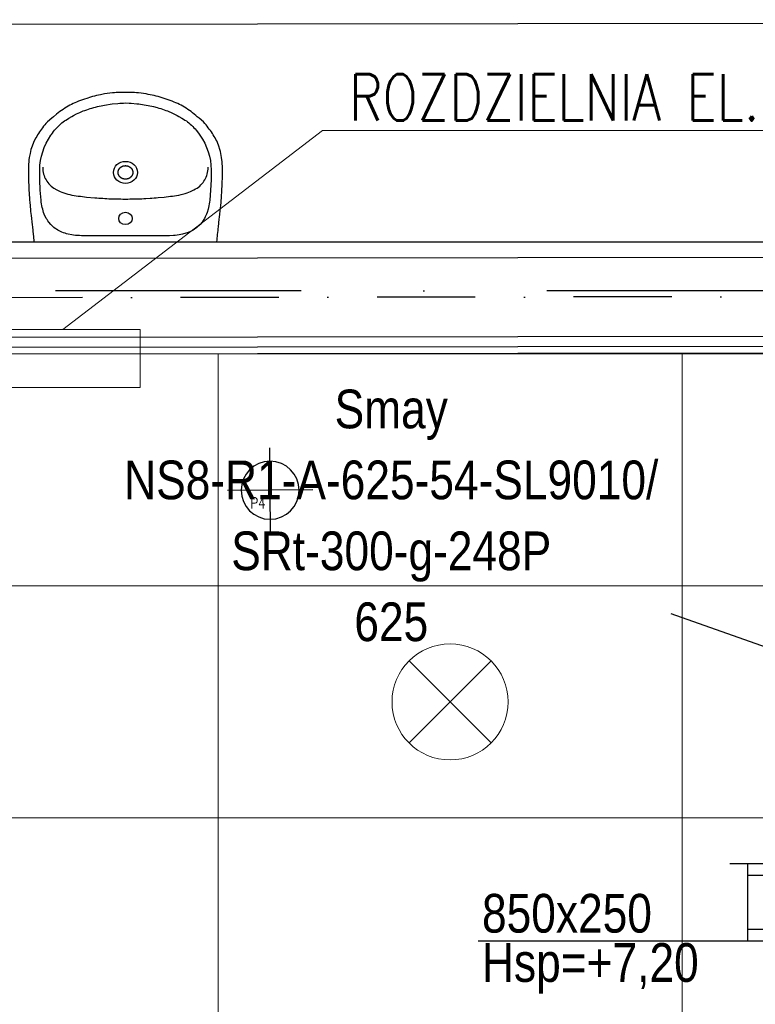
# Model space of a CAD drawing. Header units: millimetres. Extents: x -32221 to 212500, y 31663 to 93766.
# Tile 24 of 256: x 16310 to 18212, y 45913 to 48459. Entities that reach past the tile are written whole.
import ezdxf
from ezdxf.enums import TextEntityAlignment as Align

# ---------------------------------------------------------------- set-up
doc = ezdxf.new("R2010")
doc.units = ezdxf.units.MM
doc.linetypes.add('DASHDOTX2', pattern=[50.8, 25.4, -12.7, 0, -12.7])
doc.layers.get('0').update_dxf_attribs({"color": 251})
for name, color, linetype in [('DVM_LPIT', 251, 'Continuous'), ('FLUID-N', 251, 'Continuous'), ('FLUID-W', 251, 'Continuous'), ('FLUID-W-100-INF', 251, 'Continuous'), ('osie', 251, 'Continuous'), ('Sciany', 251, 'Continuous')]:
    doc.layers.add(name, color=color, linetype=linetype)
for name, color, linetype, lineweight in [('kasetony', 251, 'Continuous', 5), ('lampy', 251, 'Continuous', 9), ('opis', 251, 'Continuous', 15), ('urządzenia', 251, 'Continuous', 15)]:
    doc.layers.add(name, color=color, linetype=linetype, lineweight=lineweight)
doc.styles.add('DVM_DEFAULT', font='romans.shx', dxfattribs={"bigfont": 'whgtxt.shx'})
doc.styles.add('FDBES', font='simplex.shx')
doc.styles.get("Standard").update_dxf_attribs({"font": 'ARIALN.TTF'})
doc.dimstyles.new('FDBES', dxfattribs={"dimscale": 50, "dimtxt": 4, "dimasz": 2.5, "dimexe": 0.8, "dimexo": 2, "dimgap": 1, "dimtad": 1, "dimdsep": 46, "dimtxsty": 'FDBES', "dimcen": 2.5, "dimclrd": 4, "dimclre": 5, "dimadec": 0, "dimazin": 0, "dimtfac": 1, "dimtmove": 0, "dimatfit": 3, "dimfxl": 1, "dimarcsym": 0})

# ---------------------------------------------------------------- blocks, each defined once
blk = doc.blocks.new('PIPE_PIT')
at = {"layer": 'DVM_LPIT', "color": 0}
for p, q in [((0, 110), (0, -110)), ((110, 0), (-110, 0))]:
    blk.add_line(p, q, dxfattribs=at)
blk.add_circle((0, 0), 75, dxfattribs=at)
at = {"layer": 'DVM_LPIT', "color": 0, "style": 'DVM_DEFAULT', "width": 0.8}
for tag, p in [('$P', (-31.7, 8.5)), ('$N', (33.8, -38.2))]:
    blk.add_attdef(tag, text='', height=28, dxfattribs=at).set_placement(p, align=Align.BOTTOM_CENTER)
blk = doc.blocks.new('*U362')
at = {"color": 14, "linetype": 'Continuous', "lineweight": -2}
for p, q in [((-100, 470), (-100, -470)), ((100, 470), (100, -470))]:
    blk.add_line(p, q, dxfattribs=at)
at = {"color": 0, "linetype": 'ByBlock', "lineweight": -2}
for p, q in [((100, 425), (-100, 425)), ((-100, -425), (100, -425))]:
    blk.add_line(p, q, dxfattribs=at)
at = {"color": 1, "linetype": 'Continuous', "lineweight": -3}
for p, q in [((-70, 425), (-70, -425)), ((70, 425), (70, -425))]:
    blk.add_line(p, q, dxfattribs=at)
blk = doc.blocks.new('*U34')
at = {"color": 0, "insert": (-1349.1, 473.7), "char_height": 100, "width": 1600, "attachment_point": 5, "line_spacing_factor": 1.1}
blk.add_mtext('Smay\\PNS8-R1-A-625-54-SL9010/ SRt-300-g-248P\\P625', dxfattribs=at)
blk.add_mtext('Smay\\PNS8-R1-A-625-54-SL9010/ SRt-300-g-248P\\P625', dxfattribs=at)
blk.add_mtext('Smay\\PNS8-R1-A-625-54-SL9010/ SRt-300-g-248P\\P625', dxfattribs=at)
blk.add_mtext('Smay\\PNS8-R1-A-625-54-SL9010/ SRt-300-g-248P\\P625', dxfattribs=at)
blk.add_mtext('Smay\\PNS8-R1-A-625-54-SL9010/ SRt-300-g-248P\\P625', dxfattribs=at)
blk.add_mtext('Smay\\PNS8-R1-A-625-54-SL9010/ SRt-300-g-248P\\P625', dxfattribs=at)
blk.add_mtext('Smay\\PNS8-R1-A-625-54-SL9010/ SRt-300-g-248P\\P625', dxfattribs=at)
blk.add_mtext('Smay\\PNS8-R1-A-625-54-SL9010/ SRt-300-g-248P\\P625', dxfattribs=at)
blk.add_mtext('Smay\\PNS8-R1-A-625-54-SL9010/ SRt-300-g-248P\\P625', dxfattribs=at)
blk.add_mtext('Smay\\PNS8-R1-A-625-54-SL9010/ SRt-300-g-248P\\P625', dxfattribs=at)
blk.add_mtext('Smay\\PNS8-R1-A-625-54-SL9010/ SRt-300-g-248P\\P625', dxfattribs=at)
blk.add_mtext('Smay\\PNS8-R1-A-625-54-SL9010/ SRt-300-g-248P\\P625', dxfattribs=at)
blk.add_mtext('Smay\\PNS8-R1-A-625-54-SL9010/ SRt-300-g-248P\\P625', dxfattribs=at)
blk.add_mtext('Smay\\PNS8-R1-A-625-54-SL9010/ SRt-300-g-248P\\P625', dxfattribs=at)
blk.add_mtext('Smay\\PNS8-R1-A-625-54-SL9010/ SRt-300-g-248P\\P625', dxfattribs=at)
blk.add_mtext('Smay\\PNS8-R1-A-625-54-SL9010/ SRt-300-g-248P\\P625', dxfattribs=at)
blk.add_mtext('Smay\\PNS8-R1-A-625-54-SL9010/ SRt-300-g-248P\\P625', dxfattribs=at)
blk.add_mtext('Smay\\PNS8-R1-A-625-54-SL9010/ SRt-300-g-248P\\P625', dxfattribs=at)
blk.add_mtext('Smay\\PNS8-R1-A-625-54-SL9010/ SRt-300-g-248P\\P625', dxfattribs=at)
at = {"color": 0}
blk.add_leader([(0, 0), (-625.6, 219.7)], dimstyle='FDBES', override={"dimscale": 25, "dimclrd": 0, "dimclre": 0}, dxfattribs=at)
blk.add_leader([(0, 0), (-625.6, 219.7)], dimstyle='FDBES', override={"dimscale": 25, "dimclrd": 0, "dimclre": 0}, dxfattribs=at)
blk.add_leader([(0, 0), (-625.6, 219.7)], dimstyle='FDBES', override={"dimscale": 25, "dimclrd": 0, "dimclre": 0}, dxfattribs=at)
blk.add_leader([(0, 0), (-625.6, 219.7)], dimstyle='FDBES', override={"dimscale": 25, "dimclrd": 0, "dimclre": 0}, dxfattribs=at)
blk.add_leader([(0, 0), (-625.6, 219.7)], dimstyle='FDBES', override={"dimscale": 25, "dimclrd": 0, "dimclre": 0}, dxfattribs=at)
blk.add_leader([(0, 0), (-625.6, 219.7)], dimstyle='FDBES', override={"dimscale": 25, "dimclrd": 0, "dimclre": 0}, dxfattribs=at)
blk.add_leader([(0, 0), (-625.6, 219.7)], dimstyle='FDBES', override={"dimscale": 25, "dimclrd": 0, "dimclre": 0}, dxfattribs=at)
blk.add_leader([(0, 0), (-625.6, 219.7)], dimstyle='FDBES', override={"dimscale": 25, "dimclrd": 0, "dimclre": 0}, dxfattribs=at)
blk.add_leader([(0, 0), (-625.6, 219.7)], dimstyle='FDBES', override={"dimscale": 25, "dimclrd": 0, "dimclre": 0}, dxfattribs=at)
blk.add_leader([(0, 0), (-625.6, 219.7)], dimstyle='FDBES', override={"dimscale": 25, "dimclrd": 0, "dimclre": 0}, dxfattribs=at)
blk.add_leader([(0, 0), (-625.6, 219.7)], dimstyle='FDBES', override={"dimscale": 25, "dimclrd": 0, "dimclre": 0}, dxfattribs=at)
blk.add_leader([(0, 0), (-625.6, 219.7)], dimstyle='FDBES', override={"dimscale": 25, "dimclrd": 0, "dimclre": 0}, dxfattribs=at)
blk.add_leader([(0, 0), (-625.6, 219.7)], dimstyle='FDBES', override={"dimscale": 25, "dimclrd": 0, "dimclre": 0}, dxfattribs=at)
blk.add_leader([(0, 0), (-625.6, 219.7)], dimstyle='FDBES', override={"dimscale": 25, "dimclrd": 0, "dimclre": 0}, dxfattribs=at)
blk.add_leader([(0, 0), (-625.6, 219.7)], dimstyle='FDBES', override={"dimscale": 25, "dimclrd": 0, "dimclre": 0}, dxfattribs=at)
blk.add_leader([(0, 0), (-625.6, 219.7)], dimstyle='FDBES', override={"dimscale": 25, "dimclrd": 0, "dimclre": 0}, dxfattribs=at)
blk.add_leader([(0, 0), (-625.6, 219.7)], dimstyle='FDBES', override={"dimscale": 25, "dimclrd": 0, "dimclre": 0}, dxfattribs=at)
blk.add_leader([(0, 0), (-625.6, 219.7)], dimstyle='FDBES', override={"dimscale": 25, "dimclrd": 0, "dimclre": 0}, dxfattribs=at)
blk.add_leader([(0, 0), (-625.6, 219.7)], dimstyle='FDBES', override={"dimscale": 25, "dimclrd": 0, "dimclre": 0}, dxfattribs=at)

msp = doc.modelspace()

# ---------------------------------------------------------------- linework, layer by layer
msp.add_line((16207.625, 47884.762), (25489.956, 47884.762))
for points in [[(16833.388, 48031.884), (16833.388, 48032.351), (16833.642, 48037.022), (16833.896, 48041.459), (16834.15, 48046.13), (16834.15, 48050.567), (16834.404, 48055.237), (16834.404, 48076.722), (16834.15, 48080.692), (16833.896, 48084.895), (16833.642, 48090.967), (16832.118, 48102.176), (16831.357, 48107.547), (16830.087, 48112.918), (16829.071, 48117.823), (16827.801, 48122.727), (16824.754, 48132.068), (16821.199, 48140.942), (16819.419, 48145.145), (16817.39, 48149.115), (16815.105, 48153.085), (16813.073, 48157.055), (16810.534, 48160.792), (16808.248, 48164.762), (16805.709, 48168.498), (16803.17, 48172.001), (16800.374, 48175.737), (16797.583, 48179.24), (16794.79, 48182.977), (16791.997, 48186.48), (16788.949, 48190.216), (16785.14, 48194.186), (16773.966, 48204.461), (16769.396, 48207.731), (16765.331, 48211.234), (16761.27, 48214.737), (16757.207, 48218.006), (16753.144, 48221.042), (16748.827, 48224.078), (16744.764, 48226.88), (16740.447, 48229.682), (16727.496, 48237.389), (16722.926, 48239.49), (16718.609, 48241.826), (16714.038, 48243.927), (16709.721, 48245.796), (16704.388, 48247.897), (16699.31, 48249.766), (16693.977, 48251.634), (16688.898, 48253.502), (16683.82, 48255.137), (16678.487, 48256.771), (16673.408, 48258.406), (16668.329, 48259.807), (16662.997, 48260.975), (16657.918, 48262.376), (16647.761, 48264.711), (16642.428, 48265.646), (16637.349, 48266.58), (16617.035, 48269.382), (16611.956, 48269.849), (16606.877, 48270.083), (16601.798, 48270.55), (16596.974, 48270.783), (16570.056, 48270.783), (16564.978, 48270.55), (16559.899, 48270.083), (16554.82, 48269.849), (16549.742, 48269.382), (16529.427, 48266.58), (16519.27, 48264.711), (16513.937, 48263.544), (16508.858, 48262.376), (16503.78, 48260.975), (16498.701, 48259.807), (16493.368, 48258.406), (16483.211, 48255.137), (16477.878, 48253.502), (16472.799, 48251.634), (16467.467, 48249.766), (16462.388, 48247.897), (16457.309, 48245.796), (16452.739, 48243.927), (16448.168, 48241.826), (16443.851, 48239.49), (16439.28, 48237.389), (16426.329, 48229.682), (16422.266, 48226.88), (16417.949, 48224.078), (16413.886, 48221.042), (16409.57, 48218.006), (16405.507, 48214.737), (16397.381, 48207.731), (16392.81, 48204.461), (16381.637, 48194.186), (16377.828, 48190.216), (16375.034, 48186.48), (16371.987, 48182.977), (16369.194, 48179.24), (16366.401, 48175.737), (16363.861, 48172.001), (16361.068, 48168.498), (16358.529, 48164.762), (16356.243, 48160.792), (16353.958, 48157.055), (16351.672, 48153.085), (16347.609, 48145.145), (16345.578, 48140.942), (16342.023, 48132.068), (16340.499, 48127.397), (16339.23, 48122.727), (16337.706, 48117.823), (16336.69, 48112.918), (16334.659, 48102.176), (16333.897, 48096.572), (16333.389, 48090.967), (16332.881, 48084.895), (16332.627, 48080.692), (16332.373, 48076.722), (16332.373, 48055.237), (16332.627, 48050.567), (16332.881, 48046.13), (16332.881, 48041.459), (16333.135, 48037.022), (16333.389, 48032.351), (16333.389, 48031.884), (16333.643, 48028.849), (16333.643, 48024.412), (16333.897, 48019.974), (16335.167, 47996.622), (16335.674, 47991.718), (16335.928, 47987.047), (16337.96, 47967.431), (16338.214, 47962.527), (16338.722, 47957.623), (16339.484, 47952.719), (16342.023, 47928.198), (16342.784, 47923.294), (16344.816, 47903.678), (16345.324, 47899.007), (16345.832, 47894.103), (16346.594, 47889.433), (16346.848, 47884.762), (16819.929, 47884.762), (16820.437, 47889.433), (16820.943, 47894.103), (16821.453, 47899.007), (16821.961, 47903.678), (16822.466, 47908.582), (16822.977, 47913.486), (16823.485, 47918.39), (16824.246, 47923.294), (16826.278, 47942.91), (16827.04, 47947.814), (16829.579, 47972.335), (16829.833, 47977.239), (16830.849, 47987.047), (16831.103, 47991.718), (16831.61, 47996.622), (16832.118, 48005.963), (16832.626, 48010.633), (16832.88, 48015.304), (16832.88, 48019.974), (16833.388, 48028.849)], [(16583.515, 48243.46), (16593.165, 48242.993), (16598.243, 48242.76), (16612.718, 48241.359), (16617.796, 48240.892), (16632.271, 48238.79), (16637.095, 48237.856), (16641.92, 48237.155), (16646.745, 48236.221), (16651.316, 48235.053), (16656.141, 48233.886), (16665.282, 48231.55), (16670.107, 48230.149), (16674.678, 48228.982), (16678.995, 48227.347), (16683.566, 48225.946), (16688.136, 48224.311), (16692.453, 48222.676), (16705.404, 48217.072), (16717.593, 48210.767), (16721.656, 48208.431), (16729.274, 48203.761), (16733.337, 48201.192), (16737.4, 48199.09), (16741.209, 48196.755), (16744.256, 48194.653), (16747.557, 48191.851), (16751.112, 48188.815), (16754.413, 48185.779), (16757.461, 48182.743), (16760.762, 48179.474), (16763.555, 48176.204), (16766.602, 48172.702), (16772.189, 48165.696), (16775.998, 48160.091), (16782.6, 48150.049), (16788.441, 48139.541), (16793.52, 48128.565), (16797.583, 48117.356), (16800.63, 48105.913), (16803.17, 48094.236), (16804.439, 48082.56), (16804.945, 48070.65), (16804.945, 48044.495), (16803.678, 48018.34), (16801.392, 47992.185), (16800.884, 47987.281), (16800.123, 47982.377), (16799.361, 47977.706), (16798.345, 47973.035), (16797.329, 47968.598), (16794.79, 47960.191), (16793.266, 47956.221), (16791.743, 47952.485), (16789.965, 47948.749), (16787.934, 47945.012), (16785.899, 47941.743), (16783.87, 47938.24), (16781.585, 47935.204), (16776.506, 47929.132), (16773.966, 47926.563), (16770.919, 47923.761), (16768.126, 47921.426), (16765.079, 47919.091), (16761.778, 47916.755), (16758.476, 47914.887), (16754.921, 47912.785), (16751.366, 47911.151), (16747.557, 47909.516), (16743.494, 47907.881), (16739.685, 47906.48), (16731.051, 47904.145), (16726.735, 47903.211), (16722.164, 47902.277), (16717.339, 47901.576), (16712.514, 47901.109), (16707.435, 47900.642), (16697.278, 47900.175), (16469.752, 47900.175), (16464.42, 47900.408), (16459.341, 47900.642), (16454.262, 47901.109), (16449.437, 47901.576), (16444.867, 47902.277), (16435.725, 47904.145), (16431.408, 47905.312), (16427.345, 47906.48), (16423.282, 47907.881), (16419.219, 47909.516), (16415.664, 47911.151), (16411.855, 47912.785), (16408.554, 47914.887), (16404.999, 47916.755), (16401.952, 47919.091), (16398.65, 47921.426), (16395.857, 47923.761), (16393.064, 47926.563), (16390.271, 47929.132), (16385.192, 47935.204), (16382.906, 47938.24), (16380.875, 47941.743), (16378.843, 47945.012), (16373.511, 47956.221), (16371.987, 47960.191), (16369.448, 47968.598), (16368.432, 47973.035), (16367.416, 47977.706), (16366.655, 47982.377), (16365.893, 47987.281), (16365.385, 47992.185), (16363.099, 48018.34), (16361.83, 48044.495), (16361.83, 48070.65), (16362.338, 48082.56), (16363.861, 48094.236), (16366.147, 48105.913), (16369.448, 48117.356), (16373.511, 48128.565), (16378.336, 48139.541), (16384.176, 48150.049), (16390.778, 48160.091), (16392.048, 48161.959), (16394.841, 48165.696), (16397.381, 48169.199), (16400.174, 48172.702), (16403.221, 48176.204), (16409.316, 48182.743), (16419.219, 48191.851), (16422.52, 48194.653), (16425.821, 48196.755), (16429.63, 48199.09), (16433.44, 48201.192), (16437.502, 48203.761), (16445.121, 48208.431), (16449.183, 48210.767), (16457.309, 48214.97), (16461.626, 48217.072), (16465.689, 48218.94), (16474.323, 48222.676), (16478.894, 48224.311), (16483.211, 48225.946), (16487.782, 48227.347), (16492.352, 48228.982), (16496.923, 48230.149), (16501.494, 48231.55), (16506.065, 48232.718), (16510.89, 48233.886), (16515.461, 48235.053), (16520.285, 48236.221), (16525.11, 48237.155), (16529.681, 48237.856), (16534.506, 48238.79), (16544.155, 48240.191), (16549.234, 48240.892), (16563.708, 48242.293), (16568.787, 48242.76), (16578.436, 48243.227)], [(16602.56, 48063.878), (16602.56, 48061.309), (16602.306, 48061.075), (16602.306, 48059.908), (16602.052, 48059.908), (16602.052, 48059.207), (16601.798, 48058.974), (16601.798, 48058.507), (16601.545, 48058.273), (16601.545, 48057.572), (16601.291, 48057.572), (16601.291, 48057.105), (16601.037, 48056.872), (16601.037, 48056.638), (16600.783, 48056.405), (16600.783, 48055.938), (16600.529, 48055.938), (16600.529, 48055.704), (16600.275, 48055.471), (16600.275, 48055.237), (16600.021, 48055.004), (16600.021, 48054.77), (16599.513, 48054.303), (16599.513, 48054.07), (16599.005, 48053.602), (16599.005, 48053.369), (16598.751, 48053.369), (16598.751, 48053.135), (16598.243, 48052.668), (16598.243, 48052.435), (16597.989, 48052.435), (16597.989, 48052.201), (16597.736, 48051.968), (16597.482, 48051.968), (16597.482, 48051.734), (16596.974, 48051.267), (16596.72, 48051.267), (16596.72, 48051.034), (16596.212, 48050.567), (16595.958, 48050.567), (16595.958, 48050.333), (16595.704, 48050.333), (16594.688, 48049.399), (16594.434, 48049.399), (16594.434, 48049.165), (16593.926, 48049.165), (16593.419, 48048.698), (16593.165, 48048.698), (16592.657, 48048.231), (16592.149, 48048.231), (16592.149, 48047.998), (16591.641, 48047.998), (16591.133, 48047.531), (16590.625, 48047.531), (16590.371, 48047.297), (16589.864, 48047.297), (16589.61, 48047.064), (16589.102, 48047.064), (16588.848, 48046.83), (16588.086, 48046.83), (16588.086, 48046.597), (16586.816, 48046.597), (16586.562, 48046.363), (16584.531, 48046.363), (16584.277, 48046.13), (16582.753, 48046.13), (16582.499, 48046.363), (16580.468, 48046.363), (16580.214, 48046.597), (16579.198, 48046.597), (16578.944, 48046.83), (16578.183, 48046.83), (16577.929, 48047.064), (16577.421, 48047.064), (16577.167, 48047.297), (16576.913, 48047.297), (16576.659, 48047.531), (16576.151, 48047.531), (16575.897, 48047.764), (16575.643, 48047.764), (16575.389, 48047.998), (16575.135, 48047.998), (16574.881, 48048.231), (16574.627, 48048.231), (16574.373, 48048.465), (16574.119, 48048.465), (16573.866, 48048.698), (16573.612, 48048.698), (16573.612, 48048.932), (16573.358, 48048.932), (16573.104, 48049.165), (16572.85, 48049.165), (16572.85, 48049.399), (16572.596, 48049.399), (16572.088, 48049.866), (16571.834, 48049.866), (16571.834, 48050.1), (16571.58, 48050.1), (16571.072, 48050.567), (16570.818, 48050.567), (16570.818, 48050.8), (16570.564, 48051.034), (16570.31, 48051.034), (16570.31, 48051.267), (16570.056, 48051.267), (16569.803, 48051.501), (16569.803, 48051.734), (16569.549, 48051.734), (16569.549, 48051.968), (16569.041, 48052.435), (16568.787, 48052.435), (16568.787, 48052.668), (16568.279, 48053.135), (16568.279, 48053.369), (16567.771, 48053.836), (16567.771, 48054.07), (16567.517, 48054.07), (16567.517, 48054.303), (16567.263, 48054.537), (16567.263, 48054.77), (16567.009, 48055.004), (16567.009, 48055.237), (16566.501, 48055.704), (16566.501, 48056.171), (16566.247, 48056.171), (16566.247, 48056.638), (16565.994, 48056.872), (16565.994, 48057.105), (16565.74, 48057.339), (16565.74, 48057.806), (16565.486, 48058.039), (16565.486, 48058.507), (16565.232, 48058.74), (16565.232, 48059.207), (16564.978, 48059.441), (16564.978, 48060.141), (16564.724, 48060.375), (16564.724, 48061.776), (16564.47, 48062.009), (16564.47, 48065.512), (16564.724, 48065.746), (16564.724, 48066.914), (16564.978, 48067.147), (16564.978, 48068.081), (16565.232, 48068.315), (16565.232, 48068.782), (16565.486, 48069.015), (16565.486, 48069.482), (16565.74, 48069.716), (16565.74, 48070.183), (16565.994, 48070.183), (16565.994, 48070.65), (16566.247, 48070.884), (16566.247, 48071.117), (16566.501, 48071.351), (16566.501, 48071.818), (16567.009, 48072.285), (16567.009, 48072.752), (16567.263, 48072.752), (16567.263, 48072.985), (16567.771, 48073.452), (16567.771, 48073.686), (16568.279, 48074.153), (16568.279, 48074.386), (16568.533, 48074.386), (16568.533, 48074.62), (16569.041, 48075.087), (16569.041, 48075.321), (16569.295, 48075.321), (16569.549, 48075.554), (16569.549, 48075.788), (16569.803, 48075.788), (16569.803, 48076.021), (16570.056, 48076.021), (16570.31, 48076.255), (16570.31, 48076.488), (16570.564, 48076.488), (16570.564, 48076.722), (16570.818, 48076.722), (16571.072, 48076.955), (16571.072, 48077.189), (16571.326, 48077.189), (16571.834, 48077.656), (16572.088, 48077.656), (16572.088, 48077.889), (16572.342, 48077.889), (16572.85, 48078.356), (16573.104, 48078.356), (16573.612, 48078.823), (16574.119, 48078.823), (16574.119, 48079.057), (16574.373, 48079.057), (16574.627, 48079.291), (16574.881, 48079.291), (16574.881, 48079.524), (16575.389, 48079.524), (16575.643, 48079.758), (16575.897, 48079.758), (16576.151, 48079.991), (16576.659, 48079.991), (16576.659, 48080.225), (16577.167, 48080.225), (16577.421, 48080.458), (16577.929, 48080.458), (16578.183, 48080.692), (16578.944, 48080.692), (16579.198, 48080.925), (16580.214, 48080.925), (16580.468, 48081.159), (16582.499, 48081.159), (16582.753, 48081.392), (16584.277, 48081.392), (16584.531, 48081.159), (16586.562, 48081.159), (16586.816, 48080.925), (16587.832, 48080.925), (16588.086, 48080.692), (16588.848, 48080.692), (16588.848, 48080.458), (16589.61, 48080.458), (16589.864, 48080.225), (16590.371, 48080.225), (16590.625, 48079.991), (16591.133, 48079.991), (16591.133, 48079.758), (16591.641, 48079.758), (16592.149, 48079.291), (16592.657, 48079.291), (16593.165, 48078.823), (16593.419, 48078.823), (16593.419, 48078.59), (16593.926, 48078.59), (16594.434, 48078.123), (16594.688, 48078.123), (16594.688, 48077.889), (16594.942, 48077.889), (16595.196, 48077.656), (16595.45, 48077.656), (16595.45, 48077.422), (16595.704, 48077.189), (16595.958, 48077.189), (16595.958, 48076.955), (16596.212, 48076.955), (16596.212, 48076.722), (16596.466, 48076.722), (16596.72, 48076.488), (16596.72, 48076.255), (16596.974, 48076.255), (16597.482, 48075.788), (16597.482, 48075.554), (16597.736, 48075.554), (16597.989, 48075.321), (16597.989, 48075.087), (16598.243, 48075.087), (16598.243, 48074.854), (16598.497, 48074.854), (16598.497, 48074.62), (16598.751, 48074.386), (16598.751, 48074.153), (16599.005, 48074.153), (16599.005, 48073.919), (16599.513, 48073.452), (16599.513, 48073.219), (16599.767, 48073.219), (16599.767, 48072.985), (16600.021, 48072.752), (16600.021, 48072.518), (16600.275, 48072.285), (16600.275, 48072.051), (16600.529, 48071.818), (16600.529, 48071.584), (16600.783, 48071.351), (16600.783, 48071.117), (16601.037, 48070.884), (16601.037, 48070.65), (16601.291, 48070.416), (16601.291, 48069.949), (16601.545, 48069.949), (16601.545, 48069.249), (16601.798, 48069.015), (16601.798, 48068.548), (16602.052, 48068.315), (16602.052, 48067.614), (16602.306, 48067.381), (16602.306, 48066.447), (16602.56, 48066.213)]]:
    msp.add_lwpolyline(points, close=True)
msp.add_lwpolyline([(16369.448, 48077.189), (16369.702, 48072.518), (16370.21, 48068.081), (16370.971, 48063.644), (16371.733, 48059.441), (16373.003, 48055.471), (16374.526, 48051.501), (16376.304, 48047.764), (16378.082, 48044.261), (16380.367, 48040.992), (16385.446, 48034.453), (16388.239, 48031.651), (16391.54, 48028.615), (16394.841, 48026.046), (16398.396, 48023.477), (16406.015, 48018.807), (16414.648, 48014.603), (16419.219, 48012.735), (16424.044, 48010.867), (16429.123, 48009.232), (16434.201, 48007.831), (16439.534, 48006.43), (16445.121, 48005.029), (16450.961, 48003.861), (16461.626, 48002.46), (16466.959, 48001.993), (16472.292, 48001.292), (16477.624, 48000.825), (16482.957, 48000.125), (16504.287, 47998.256), (16509.366, 47997.789), (16514.699, 47997.556), (16520.031, 47997.089), (16525.11, 47996.855), (16530.443, 47996.622), (16535.521, 47996.155), (16540.854, 47995.921), (16545.933, 47995.688), (16551.265, 47995.688), (16561.423, 47995.221), (16571.834, 47995.221), (16576.913, 47994.987), (16589.864, 47994.987), (16594.942, 47995.221), (16605.354, 47995.221), (16610.432, 47995.454), (16615.765, 47995.688), (16620.844, 47995.688), (16625.922, 47995.921), (16631.255, 47996.155), (16636.334, 47996.622), (16646.999, 47997.089), (16652.078, 47997.556), (16657.41, 47997.789), (16662.743, 47998.256), (16667.822, 47998.723), (16683.82, 48000.125), (16689.152, 48000.825), (16694.485, 48001.292), (16699.817, 48001.993), (16705.15, 48002.46), (16715.815, 48003.861), (16721.656, 48005.029), (16727.242, 48006.43), (16737.908, 48009.232), (16742.732, 48010.867), (16747.557, 48012.735), (16752.128, 48014.603), (16756.699, 48016.705), (16760.762, 48018.807), (16764.825, 48021.142), (16768.634, 48023.477), (16772.189, 48026.046), (16775.49, 48028.615), (16778.537, 48031.651), (16781.328, 48034.453), (16784.124, 48037.723), (16786.409, 48040.992), (16788.695, 48044.261), (16790.727, 48047.764), (16792.251, 48051.501), (16793.774, 48055.471), (16795.044, 48059.441), (16796.06, 48063.644), (16796.821, 48068.081), (16797.075, 48072.518), (16797.329, 48077.189)])
at = {"lineweight": 25}
for centre, major_axis, ratio in [((16583.515, 48063.761), (30.98, 0), 0.923403), ((16583.515, 47944.895), (17.522, 0), 0.912968)]:
    msp.add_ellipse(centre, major_axis=major_axis, ratio=ratio, start_param=0, end_param=6.283185, dxfattribs=at)
at = {"layer": 'FLUID-N'}
msp.add_line((18191.977, 46076.422, 7327.5), (17495.824, 46076.422, 7327.5), dxfattribs=at)
at = {"layer": 'kasetony'}
for p, q in [((16822.937, 47594.948), (16222.937, 47594.948)), ((16822.937, 46994.948), (16822.937, 47594.948)), ((16822.937, 47594.948), (16822.937, 46994.948)), ((18022.937, 47594.948), (16822.937, 47594.948)), ((18022.937, 46994.948), (18022.937, 47594.948)), ((18022.937, 47594.948), (18022.937, 46994.948)), ((19222.937, 47594.948), (18022.937, 47594.948)), ((16222.937, 46994.948), (16822.937, 46994.948)), ((16822.937, 46994.948), (16222.937, 46994.948)), ((16822.937, 46994.948), (18022.937, 46994.948)), ((16822.937, 46394.948), (16822.937, 46994.948)), ((16822.937, 46994.948), (16822.937, 46394.948)), ((18022.937, 46994.948), (16822.937, 46994.948)), ((18022.937, 46994.948), (19222.937, 46994.948)), ((18022.937, 46394.948), (18022.937, 46994.948)), ((18022.937, 46994.948), (18022.937, 46394.948)), ((19222.937, 46994.948), (18022.937, 46994.948)), ((16222.937, 46394.948), (16822.937, 46394.948)), ((16822.937, 46394.948), (16222.937, 46394.948)), ((16822.937, 46394.948), (18022.937, 46394.948)), ((16822.937, 45794.948), (16822.937, 46394.948)), ((16822.937, 46394.948), (16822.937, 45794.948)), ((18022.937, 46394.948), (16822.937, 46394.948)), ((18022.937, 46394.948), (19222.937, 46394.948)), ((18022.937, 45794.948), (18022.937, 46394.948)), ((18022.937, 46394.948), (18022.937, 45794.948)), ((19222.937, 46394.948), (18022.937, 46394.948))]:
    msp.add_line(p, q, dxfattribs=at)
at = {"layer": 'lampy'}
for p, q in [((17316.871, 46801.014), (17529.003, 46588.882)), ((17529.003, 46801.014), (17316.871, 46588.882))]:
    msp.add_line(p, q, dxfattribs=at)
msp.add_circle((17422.937, 46694.948), 150, dxfattribs=at)
at = {"layer": 'opis'}
for q in [(16421.952, 47657.666), (18354.608, 48172.119)]:
    msp.add_line((17093.062, 48172.119), q, dxfattribs=at)
at = {"layer": 'osie', "linetype": 'DASHDOTX2', "ltscale": 25}
msp.add_line((29738.966, 47757.439), (13854.161, 47757.439), dxfattribs=at)
at = {"layer": 'Sciany'}
for p, q in [((16207.625, 48446.833), (25489.218, 48458.634)), ((16181.465, 47841.955), (25515.554, 47853.823)), ((16181.725, 47637.492), (25720.277, 47649.62)), ((16206.627, 47611.966), (25720.309, 47624.062)), ((16222.937, 47594.948), (25720.331, 47607.023))]:
    msp.add_line(p, q, dxfattribs=at)
at = {"layer": 'Sciany', "linetype": 'DASHDOTX2', "ltscale": 10}
msp.add_line((25617.915, 47751.721), (16079.301, 47739.724), dxfattribs=at)
at = {"layer": 'urządzenia', "color": 1}
msp.add_lwpolyline([(16221.952, 47507.666), (16621.952, 47507.666), (16621.952, 47657.666), (16221.952, 47657.666)], close=True, dxfattribs=at)

# ---------------------------------------------------------------- block references
at = {"layer": 'DVM_LPIT'}
ref = msp.add_blockref('PIPE_PIT', (16957.707, 47242.137), dxfattribs=dict(at, xscale=-1, rotation=180.3555205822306))
ref.add_attrib('$P', 'P4', dxfattribs={"color": 1, "height": 28, "rotation": 0.355521, "style": 'DVM_DEFAULT', "width": 0.8}).set_placement((16926.383, 47186.783), align=Align.BOTTOM_CENTER)
at = {"layer": 'FLUID-W', "color": 1, "linetype": 'Continuous', "rotation": 270}
msp.add_blockref('*U362', (18616.977, 46176.422, 7327.5), dxfattribs=at)
at = {"layer": 'FLUID-W-100-INF', "linetype": 'ByBlock'}
msp.add_blockref('*U34', (18620.061, 46702.823, 6623), dxfattribs=at)

# ---------------------------------------------------------------- texts
at = {"layer": 'FLUID-N', "char_height": 100, "width": 565.80197, "attachment_point": 1}
for s, insert in [('850x250', (17505.613, 46198.579)), ('Hsp=+7,20', (17505.613, 46071.322))]:
    msp.add_mtext(s, dxfattribs=dict(at, insert=insert))
at = {"layer": 'opis', "insert": (17162.194, 48317.737), "char_height": 120, "width": 1480.60957, "attachment_point": 1}
msp.add_mtext('{\\Fromans|c238;\\W0.8;ROZDZIELNIA EL. 1.20}', dxfattribs=at)

doc.saveas('drawing.dxf')
